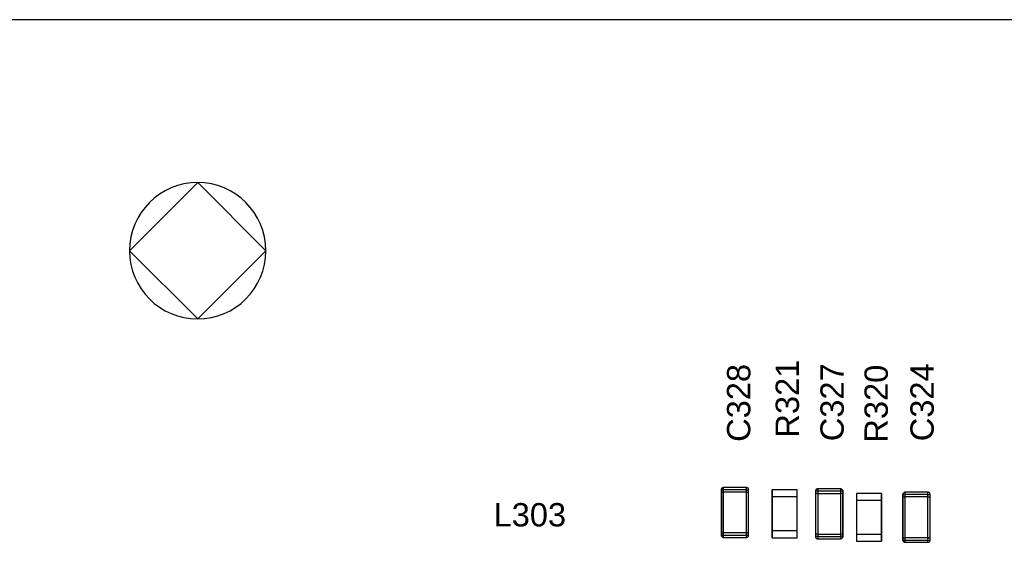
# Model space of a CAD drawing. Header units: inches. Extents: x 0 to 474, y -297 to 0.
# Tile 227 of 256: x 210 to 232, y -130 to -119. Entities that reach past the tile are written whole.
import ezdxf

# ---------------------------------------------------------------- set-up
doc = ezdxf.new("R2010")
doc.units = ezdxf.units.IN
doc.header["$MEASUREMENT"] = 0
doc.styles.add('Arial0', font='arial.ttf', dxfattribs={"height": 3.644212})

msp = doc.modelspace()

# ---------------------------------------------------------------- linework, layer by layer
at = {"color": 18, "true_color": 0x000000}
for p, q in [((282.96, -118.95), (145.8, -118.95)), ((212.88, -124.03), (214.38, -122.53)), ((214.38, -122.53), (215.88, -124.03)), ((214.38, -125.53), (212.88, -124.03)), ((215.88, -124.03), (214.38, -125.53)), ((225.9, -129.285), (225.901, -129.274)), ((225.901, -129.285), (225.9, -129.285)), ((225.9, -129.285), (225.9, -129.335)), ((225.9, -129.335), (225.9, -129.285)), ((225.9, -129.285), (225.901, -129.285)), ((225.905, -129.263), (225.901, -129.274)), ((225.901, -129.274), (225.905, -129.263)), ((225.901, -129.274), (225.901, -129.285)), ((225.901, -129.285), (225.905, -129.285)), ((225.911, -129.254), (225.905, -129.263)), ((225.905, -129.263), (225.911, -129.254)), ((225.905, -129.285), (225.911, -129.285)), ((225.919, -129.246), (225.911, -129.254)), ((225.911, -129.254), (225.919, -129.246)), ((225.911, -129.285), (225.919, -129.285)), ((225.928, -129.24), (225.919, -129.246)), ((225.919, -129.246), (225.928, -129.24)), ((225.919, -129.285), (225.928, -129.285)), ((225.939, -129.236), (225.928, -129.24)), ((225.928, -129.24), (225.939, -129.236)), ((225.928, -129.285), (225.939, -129.285)), ((225.95, -129.235), (225.939, -129.236)), ((225.939, -129.236), (225.95, -129.235)), ((225.939, -129.285), (225.95, -129.285)), ((226.45, -129.235), (225.95, -129.235)), ((226.45, -129.235), (225.95, -129.235)), ((225.95, -129.236), (225.95, -129.235)), ((225.95, -129.24), (225.95, -129.236)), ((225.95, -129.246), (225.95, -129.24)), ((225.95, -129.254), (225.95, -129.246)), ((225.95, -129.263), (225.95, -129.254)), ((225.95, -129.274), (225.95, -129.263)), ((225.95, -129.285), (225.95, -129.274)), ((225.95, -129.335), (225.95, -129.285)), ((226.45, -129.285), (225.95, -129.285)), ((226.461, -129.236), (226.45, -129.235)), ((226.461, -129.236), (226.45, -129.235)), ((226.45, -129.236), (226.45, -129.235)), ((226.45, -129.24), (226.45, -129.236)), ((226.45, -129.246), (226.45, -129.24)), ((226.45, -129.254), (226.45, -129.246)), ((226.45, -129.263), (226.45, -129.254)), ((226.45, -129.274), (226.45, -129.263)), ((226.45, -129.285), (226.45, -129.274)), ((226.45, -129.335), (226.45, -129.285)), ((226.45, -129.285), (226.461, -129.285)), ((226.472, -129.24), (226.461, -129.236)), ((226.472, -129.24), (226.461, -129.236)), ((226.461, -129.285), (226.472, -129.285)), ((226.481, -129.246), (226.472, -129.24)), ((226.481, -129.246), (226.472, -129.24)), ((226.472, -129.285), (226.481, -129.285)), ((226.489, -129.254), (226.481, -129.246)), ((226.489, -129.254), (226.481, -129.246)), ((226.481, -129.285), (226.489, -129.285)), ((226.495, -129.263), (226.489, -129.254)), ((226.495, -129.263), (226.489, -129.254)), ((226.489, -129.285), (226.495, -129.285)), ((226.499, -129.274), (226.495, -129.263)), ((226.499, -129.274), (226.495, -129.263)), ((226.495, -129.285), (226.499, -129.285)), ((226.499, -129.285), (226.499, -129.274)), ((226.5, -129.285), (226.499, -129.274)), ((226.5, -129.285), (226.499, -129.285)), ((226.499, -129.285), (226.5, -129.285)), ((226.5, -129.335), (226.5, -129.285)), ((226.5, -129.335), (226.5, -129.285)), ((227.57, -129.29), (227.02, -129.29)), ((227.02, -129.29), (227.02, -129.44)), ((227.02, -129.44), (227.02, -129.29)), ((227.57, -129.29), (227.02, -129.29)), ((227.57, -129.44), (227.57, -129.29)), ((227.57, -129.44), (227.57, -129.29)), ((227.971, -129.304), (227.97, -129.315)), ((227.971, -129.304), (227.97, -129.315)), ((227.975, -129.293), (227.971, -129.304)), ((227.975, -129.293), (227.971, -129.304)), ((227.981, -129.284), (227.975, -129.293)), ((227.981, -129.284), (227.975, -129.293)), ((227.989, -129.276), (227.981, -129.284)), ((227.989, -129.276), (227.981, -129.284)), ((227.998, -129.27), (227.989, -129.276)), ((227.998, -129.27), (227.989, -129.276)), ((228.009, -129.266), (227.998, -129.27)), ((228.009, -129.266), (227.998, -129.27)), ((228.02, -129.265), (228.009, -129.266)), ((228.02, -129.265), (228.009, -129.266)), ((228.52, -129.265), (228.02, -129.265)), ((228.52, -129.265), (228.02, -129.265)), ((228.02, -129.265), (228.02, -129.266)), ((228.02, -129.266), (228.02, -129.27)), ((228.02, -129.27), (228.02, -129.276)), ((228.02, -129.276), (228.02, -129.284)), ((228.02, -129.284), (228.02, -129.293)), ((228.02, -129.293), (228.02, -129.304)), ((228.02, -129.304), (228.02, -129.315)), ((228.531, -129.266), (228.52, -129.265)), ((228.52, -129.265), (228.531, -129.266)), ((228.52, -129.265), (228.52, -129.266)), ((228.52, -129.266), (228.52, -129.27)), ((228.52, -129.27), (228.52, -129.276)), ((228.52, -129.276), (228.52, -129.284)), ((228.52, -129.284), (228.52, -129.293)), ((228.52, -129.293), (228.52, -129.304)), ((228.52, -129.304), (228.52, -129.315)), ((228.542, -129.27), (228.531, -129.266)), ((228.531, -129.266), (228.542, -129.27)), ((228.551, -129.276), (228.542, -129.27)), ((228.542, -129.27), (228.551, -129.276)), ((228.559, -129.284), (228.551, -129.276)), ((228.551, -129.276), (228.559, -129.284)), ((228.565, -129.293), (228.559, -129.284)), ((228.559, -129.284), (228.565, -129.293)), ((228.569, -129.304), (228.565, -129.293)), ((228.565, -129.293), (228.569, -129.304)), ((228.57, -129.315), (228.569, -129.304)), ((228.569, -129.304), (228.57, -129.315)), ((225.9, -129.335), (225.9, -130.235)), ((225.9, -129.335), (225.901, -129.335)), ((225.9, -130.235), (225.9, -129.335)), ((225.9, -129.335), (225.901, -129.335)), ((225.901, -129.335), (225.905, -129.335)), ((225.901, -129.335), (225.905, -129.335)), ((225.905, -129.335), (225.911, -129.335)), ((225.905, -129.335), (225.911, -129.335)), ((225.911, -129.335), (225.919, -129.335)), ((225.911, -129.335), (225.919, -129.335)), ((225.919, -129.335), (225.928, -129.335)), ((225.919, -129.335), (225.928, -129.335)), ((225.928, -129.335), (225.939, -129.335)), ((225.928, -129.335), (225.939, -129.335)), ((225.939, -129.335), (225.95, -129.335)), ((225.939, -129.335), (225.95, -129.335)), ((226.45, -129.335), (225.95, -129.335)), ((226.45, -129.335), (225.95, -129.335)), ((225.95, -130.235), (225.95, -129.335)), ((226.45, -129.335), (226.461, -129.335)), ((226.45, -129.335), (226.461, -129.335)), ((226.45, -130.235), (226.45, -129.335)), ((226.461, -129.335), (226.472, -129.335)), ((226.461, -129.335), (226.472, -129.335)), ((226.472, -129.335), (226.481, -129.335)), ((226.472, -129.335), (226.481, -129.335)), ((226.481, -129.335), (226.489, -129.335)), ((226.481, -129.335), (226.489, -129.335)), ((226.489, -129.335), (226.495, -129.335)), ((226.489, -129.335), (226.495, -129.335)), ((226.495, -129.335), (226.499, -129.335)), ((226.495, -129.335), (226.499, -129.335)), ((226.499, -129.335), (226.5, -129.335)), ((226.499, -129.335), (226.5, -129.335)), ((226.5, -130.235), (226.5, -129.335)), ((226.5, -130.235), (226.5, -129.335)), ((227.02, -129.44), (227.02, -130.19)), ((227.02, -130.19), (227.02, -129.44)), ((227.57, -129.44), (227.02, -129.44)), ((227.02, -130.19), (227.02, -129.44)), ((227.57, -129.44), (227.02, -129.44)), ((227.57, -130.19), (227.57, -129.44)), ((227.57, -130.19), (227.57, -129.44)), ((227.57, -130.19), (227.57, -129.44)), ((227.97, -129.315), (227.97, -129.365)), ((227.97, -129.315), (227.97, -129.365)), ((227.971, -129.315), (227.97, -129.315)), ((227.97, -129.365), (227.97, -130.265)), ((227.971, -129.365), (227.97, -129.365)), ((227.971, -129.365), (227.97, -129.365)), ((227.97, -129.365), (227.97, -130.265)), ((227.975, -129.315), (227.971, -129.315)), ((227.975, -129.365), (227.971, -129.365)), ((227.975, -129.365), (227.971, -129.365)), ((227.981, -129.315), (227.975, -129.315)), ((227.981, -129.365), (227.975, -129.365)), ((227.981, -129.365), (227.975, -129.365)), ((227.989, -129.315), (227.981, -129.315)), ((227.989, -129.365), (227.981, -129.365)), ((227.989, -129.365), (227.981, -129.365)), ((227.998, -129.315), (227.989, -129.315)), ((227.998, -129.365), (227.989, -129.365)), ((227.998, -129.365), (227.989, -129.365)), ((228.009, -129.315), (227.998, -129.315)), ((227.998, -129.365), (228.009, -129.365)), ((227.998, -129.365), (228.009, -129.365)), ((228.02, -129.315), (228.009, -129.315)), ((228.02, -129.365), (228.009, -129.365)), ((228.02, -129.365), (228.009, -129.365)), ((228.02, -129.315), (228.02, -129.365)), ((228.52, -129.315), (228.02, -129.315)), ((228.02, -129.365), (228.52, -129.365)), ((228.02, -129.365), (228.52, -129.365)), ((228.02, -129.365), (228.02, -130.265)), ((228.531, -129.315), (228.52, -129.315)), ((228.52, -129.315), (228.52, -129.365)), ((228.531, -129.365), (228.52, -129.365)), ((228.531, -129.365), (228.52, -129.365)), ((228.52, -129.365), (228.52, -130.265)), ((228.542, -129.315), (228.531, -129.315)), ((228.542, -129.365), (228.531, -129.365)), ((228.542, -129.365), (228.531, -129.365)), ((228.551, -129.315), (228.542, -129.315)), ((228.551, -129.365), (228.542, -129.365)), ((228.551, -129.365), (228.542, -129.365)), ((228.559, -129.315), (228.551, -129.315)), ((228.559, -129.365), (228.551, -129.365)), ((228.559, -129.365), (228.551, -129.365)), ((228.565, -129.315), (228.559, -129.315)), ((228.559, -129.365), (228.565, -129.365)), ((228.559, -129.365), (228.565, -129.365)), ((228.569, -129.315), (228.565, -129.315)), ((228.569, -129.365), (228.565, -129.365)), ((228.569, -129.365), (228.565, -129.365)), ((228.57, -129.315), (228.569, -129.315)), ((228.57, -129.365), (228.569, -129.365)), ((228.57, -129.365), (228.569, -129.365)), ((228.57, -129.365), (228.57, -129.315)), ((228.57, -129.315), (228.57, -129.365)), ((228.57, -130.265), (228.57, -129.365)), ((228.57, -129.365), (228.57, -130.265)), ((229.42, -129.365), (228.87, -129.365)), ((228.87, -129.365), (228.87, -129.515)), ((228.87, -129.365), (228.87, -129.515)), ((229.42, -129.365), (228.87, -129.365)), ((228.87, -129.515), (228.87, -130.265)), ((228.87, -129.515), (228.87, -130.265)), ((228.87, -129.515), (229.42, -129.515)), ((228.87, -129.515), (228.87, -130.265)), ((228.87, -129.515), (229.42, -129.515)), ((229.42, -129.515), (229.42, -129.365)), ((229.42, -129.365), (229.42, -129.515)), ((229.42, -130.265), (229.42, -129.515)), ((229.42, -129.515), (229.42, -130.265)), ((229.42, -129.515), (229.42, -130.265)), ((229.895, -129.391), (229.896, -129.38)), ((229.896, -129.391), (229.895, -129.391)), ((229.895, -129.391), (229.895, -129.441)), ((229.895, -129.441), (229.895, -129.391)), ((229.895, -129.391), (229.896, -129.391)), ((229.895, -129.441), (229.895, -130.341)), ((229.895, -129.441), (229.896, -129.441)), ((229.895, -130.341), (229.895, -129.441)), ((229.895, -129.441), (229.896, -129.441)), ((229.9, -129.369), (229.896, -129.38)), ((229.896, -129.38), (229.9, -129.369)), ((229.896, -129.38), (229.896, -129.391)), ((229.896, -129.391), (229.9, -129.391)), ((229.896, -129.441), (229.9, -129.441)), ((229.896, -129.441), (229.9, -129.441)), ((229.906, -129.36), (229.9, -129.369)), ((229.9, -129.369), (229.906, -129.36)), ((229.9, -129.391), (229.906, -129.391)), ((229.9, -129.441), (229.906, -129.441)), ((229.9, -129.441), (229.906, -129.441)), ((229.914, -129.352), (229.906, -129.36)), ((229.906, -129.36), (229.914, -129.352)), ((229.906, -129.391), (229.914, -129.391)), ((229.906, -129.441), (229.914, -129.441)), ((229.906, -129.441), (229.914, -129.441)), ((229.923, -129.346), (229.914, -129.352)), ((229.914, -129.352), (229.923, -129.346)), ((229.914, -129.391), (229.923, -129.391)), ((229.914, -129.441), (229.923, -129.441)), ((229.914, -129.441), (229.923, -129.441)), ((229.934, -129.342), (229.923, -129.346)), ((229.923, -129.346), (229.934, -129.342)), ((229.923, -129.391), (229.934, -129.391)), ((229.923, -129.441), (229.934, -129.441)), ((229.923, -129.441), (229.934, -129.441)), ((229.945, -129.341), (229.934, -129.342)), ((229.934, -129.342), (229.945, -129.341)), ((229.934, -129.391), (229.945, -129.391)), ((229.934, -129.441), (229.945, -129.441)), ((229.934, -129.441), (229.945, -129.441)), ((230.445, -129.341), (229.945, -129.341)), ((230.445, -129.341), (229.945, -129.341)), ((229.945, -129.342), (229.945, -129.341)), ((229.945, -129.346), (229.945, -129.342)), ((229.945, -129.352), (229.945, -129.346)), ((229.945, -129.36), (229.945, -129.352)), ((229.945, -129.369), (229.945, -129.36)), ((229.945, -129.38), (229.945, -129.369)), ((229.945, -129.391), (229.945, -129.38)), ((229.945, -129.441), (229.945, -129.391)), ((230.445, -129.391), (229.945, -129.391)), ((230.445, -129.441), (229.945, -129.441)), ((230.445, -129.441), (229.945, -129.441)), ((229.945, -130.341), (229.945, -129.441)), ((230.456, -129.342), (230.445, -129.341)), ((230.456, -129.342), (230.445, -129.341)), ((230.445, -129.342), (230.445, -129.341)), ((230.445, -129.346), (230.445, -129.342)), ((230.445, -129.352), (230.445, -129.346)), ((230.445, -129.36), (230.445, -129.352)), ((230.445, -129.369), (230.445, -129.36)), ((230.445, -129.38), (230.445, -129.369)), ((230.445, -129.391), (230.445, -129.38)), ((230.445, -129.441), (230.445, -129.391)), ((230.445, -129.391), (230.456, -129.391)), ((230.445, -129.441), (230.456, -129.441)), ((230.445, -129.441), (230.456, -129.441)), ((230.445, -130.341), (230.445, -129.441)), ((230.467, -129.346), (230.456, -129.342)), ((230.467, -129.346), (230.456, -129.342)), ((230.456, -129.391), (230.467, -129.391)), ((230.456, -129.441), (230.467, -129.441)), ((230.456, -129.441), (230.467, -129.441)), ((230.476, -129.352), (230.467, -129.346)), ((230.476, -129.352), (230.467, -129.346)), ((230.467, -129.391), (230.476, -129.391)), ((230.467, -129.441), (230.476, -129.441)), ((230.467, -129.441), (230.476, -129.441)), ((230.484, -129.36), (230.476, -129.352)), ((230.484, -129.36), (230.476, -129.352)), ((230.476, -129.391), (230.484, -129.391)), ((230.476, -129.441), (230.484, -129.441)), ((230.476, -129.441), (230.484, -129.441)), ((230.49, -129.369), (230.484, -129.36)), ((230.49, -129.369), (230.484, -129.36)), ((230.484, -129.391), (230.49, -129.391)), ((230.484, -129.441), (230.49, -129.441)), ((230.484, -129.441), (230.49, -129.441)), ((230.494, -129.38), (230.49, -129.369)), ((230.494, -129.38), (230.49, -129.369)), ((230.49, -129.391), (230.494, -129.391)), ((230.49, -129.441), (230.494, -129.441)), ((230.49, -129.441), (230.494, -129.441)), ((230.494, -129.391), (230.494, -129.38)), ((230.495, -129.391), (230.494, -129.38)), ((230.495, -129.391), (230.494, -129.391)), ((230.494, -129.391), (230.495, -129.391)), ((230.494, -129.441), (230.495, -129.441)), ((230.494, -129.441), (230.495, -129.441)), ((230.495, -129.441), (230.495, -129.391)), ((230.495, -129.441), (230.495, -129.391)), ((230.495, -130.341), (230.495, -129.441)), ((230.495, -130.341), (230.495, -129.441)), ((225.9, -130.235), (225.9, -130.285)), ((225.9, -130.235), (225.901, -130.235)), ((225.9, -130.285), (225.9, -130.235)), ((225.9, -130.235), (225.901, -130.235)), ((225.9, -130.285), (225.901, -130.296)), ((225.901, -130.296), (225.9, -130.285)), ((225.9, -130.285), (225.901, -130.285)), ((225.901, -130.235), (225.905, -130.235)), ((225.901, -130.235), (225.905, -130.235)), ((225.901, -130.285), (225.905, -130.285)), ((225.901, -130.296), (225.905, -130.307)), ((225.905, -130.307), (225.901, -130.296)), ((225.911, -130.235), (225.905, -130.235)), ((225.911, -130.235), (225.905, -130.235)), ((225.905, -130.285), (225.911, -130.285)), ((225.905, -130.307), (225.911, -130.316)), ((225.911, -130.316), (225.905, -130.307)), ((225.911, -130.235), (225.919, -130.235)), ((225.911, -130.235), (225.919, -130.235)), ((225.911, -130.285), (225.919, -130.285)), ((225.911, -130.316), (225.919, -130.324)), ((225.919, -130.324), (225.911, -130.316)), ((225.919, -130.235), (225.928, -130.235)), ((225.919, -130.235), (225.928, -130.235)), ((225.919, -130.285), (225.928, -130.285)), ((225.919, -130.324), (225.928, -130.33)), ((225.928, -130.33), (225.919, -130.324)), ((225.928, -130.235), (225.939, -130.235)), ((225.928, -130.235), (225.939, -130.235)), ((225.928, -130.285), (225.939, -130.285)), ((225.928, -130.33), (225.939, -130.334)), ((225.939, -130.334), (225.928, -130.33)), ((225.939, -130.235), (225.95, -130.235)), ((225.939, -130.235), (225.95, -130.235)), ((225.939, -130.285), (225.95, -130.285)), ((225.939, -130.334), (225.95, -130.335)), ((225.95, -130.335), (225.939, -130.334)), ((226.45, -130.235), (225.95, -130.235)), ((226.45, -130.235), (225.95, -130.235)), ((225.95, -130.285), (225.95, -130.235)), ((225.95, -130.296), (225.95, -130.285)), ((225.95, -130.285), (226.45, -130.285)), ((225.95, -130.307), (225.95, -130.296)), ((225.95, -130.316), (225.95, -130.307)), ((225.95, -130.324), (225.95, -130.316)), ((225.95, -130.33), (225.95, -130.324)), ((225.95, -130.334), (225.95, -130.33)), ((225.95, -130.335), (225.95, -130.334)), ((225.95, -130.335), (226.45, -130.335)), ((225.95, -130.335), (226.45, -130.335)), ((226.45, -130.235), (226.461, -130.235)), ((226.45, -130.235), (226.461, -130.235)), ((226.45, -130.285), (226.45, -130.235)), ((226.45, -130.285), (226.461, -130.285)), ((226.45, -130.296), (226.45, -130.285)), ((226.45, -130.307), (226.45, -130.296)), ((226.45, -130.316), (226.45, -130.307)), ((226.45, -130.324), (226.45, -130.316)), ((226.45, -130.33), (226.45, -130.324)), ((226.45, -130.334), (226.45, -130.33)), ((226.45, -130.335), (226.461, -130.334)), ((226.45, -130.335), (226.461, -130.334)), ((226.45, -130.335), (226.45, -130.334)), ((226.472, -130.235), (226.461, -130.235)), ((226.472, -130.235), (226.461, -130.235)), ((226.461, -130.285), (226.472, -130.285)), ((226.461, -130.334), (226.472, -130.33)), ((226.461, -130.334), (226.472, -130.33)), ((226.472, -130.235), (226.481, -130.235)), ((226.472, -130.235), (226.481, -130.235)), ((226.472, -130.285), (226.481, -130.285)), ((226.472, -130.33), (226.481, -130.324)), ((226.472, -130.33), (226.481, -130.324)), ((226.481, -130.235), (226.489, -130.235)), ((226.481, -130.235), (226.489, -130.235)), ((226.481, -130.285), (226.489, -130.285)), ((226.481, -130.324), (226.489, -130.316)), ((226.481, -130.324), (226.489, -130.316)), ((226.489, -130.235), (226.495, -130.235)), ((226.489, -130.235), (226.495, -130.235)), ((226.489, -130.285), (226.495, -130.285)), ((226.489, -130.316), (226.495, -130.307)), ((226.489, -130.316), (226.495, -130.307)), ((226.495, -130.235), (226.499, -130.235)), ((226.495, -130.235), (226.499, -130.235)), ((226.495, -130.285), (226.499, -130.285)), ((226.495, -130.307), (226.499, -130.296)), ((226.495, -130.307), (226.499, -130.296)), ((226.499, -130.235), (226.5, -130.235)), ((226.499, -130.235), (226.5, -130.235)), ((226.499, -130.296), (226.5, -130.285)), ((226.499, -130.296), (226.5, -130.285)), ((226.499, -130.285), (226.5, -130.285)), ((226.5, -130.285), (226.5, -130.235)), ((226.5, -130.285), (226.5, -130.235)), ((227.02, -130.19), (227.02, -130.34)), ((227.02, -130.34), (227.02, -130.19)), ((227.57, -130.19), (227.02, -130.19)), ((227.57, -130.19), (227.02, -130.19)), ((227.02, -130.34), (227.57, -130.34)), ((227.02, -130.34), (227.57, -130.34)), ((227.57, -130.34), (227.57, -130.19)), ((227.57, -130.34), (227.57, -130.19)), ((227.97, -130.265), (227.97, -130.315)), ((227.971, -130.265), (227.97, -130.265)), ((227.97, -130.265), (227.97, -130.315)), ((227.971, -130.265), (227.97, -130.265)), ((227.97, -130.315), (227.971, -130.315)), ((227.97, -130.315), (227.971, -130.326)), ((227.971, -130.315), (227.97, -130.315)), ((227.975, -130.265), (227.971, -130.265)), ((227.975, -130.265), (227.971, -130.265)), ((227.971, -130.315), (227.971, -130.326)), ((227.975, -130.315), (227.971, -130.315)), ((227.971, -130.326), (227.975, -130.337)), ((227.971, -130.326), (227.975, -130.337)), ((227.981, -130.265), (227.975, -130.265)), ((227.981, -130.265), (227.975, -130.265)), ((227.981, -130.315), (227.975, -130.315)), ((227.975, -130.337), (227.981, -130.346)), ((227.975, -130.337), (227.981, -130.346)), ((227.989, -130.265), (227.981, -130.265)), ((227.989, -130.265), (227.981, -130.265)), ((227.989, -130.315), (227.981, -130.315)), ((227.981, -130.346), (227.989, -130.354)), ((227.981, -130.346), (227.989, -130.354)), ((227.998, -130.265), (227.989, -130.265)), ((227.998, -130.265), (227.989, -130.265)), ((227.998, -130.315), (227.989, -130.315)), ((227.989, -130.354), (227.998, -130.36)), ((227.989, -130.354), (227.998, -130.36)), ((228.009, -130.265), (227.998, -130.265)), ((228.009, -130.265), (227.998, -130.265)), ((228.009, -130.315), (227.998, -130.315)), ((227.998, -130.36), (228.009, -130.364)), ((227.998, -130.36), (228.009, -130.364)), ((228.02, -130.265), (228.009, -130.265)), ((228.02, -130.265), (228.009, -130.265)), ((228.02, -130.315), (228.009, -130.315)), ((228.009, -130.364), (228.02, -130.365)), ((228.009, -130.364), (228.02, -130.365)), ((228.02, -130.265), (228.52, -130.265)), ((228.02, -130.265), (228.52, -130.265)), ((228.02, -130.265), (228.02, -130.315)), ((228.02, -130.315), (228.52, -130.315)), ((228.02, -130.315), (228.02, -130.326)), ((228.02, -130.326), (228.02, -130.337)), ((228.02, -130.337), (228.02, -130.346)), ((228.02, -130.346), (228.02, -130.354)), ((228.02, -130.354), (228.02, -130.36)), ((228.02, -130.36), (228.02, -130.364)), ((228.02, -130.364), (228.02, -130.365)), ((228.02, -130.365), (228.52, -130.365)), ((228.02, -130.365), (228.52, -130.365)), ((228.531, -130.265), (228.52, -130.265)), ((228.531, -130.265), (228.52, -130.265)), ((228.52, -130.265), (228.52, -130.315)), ((228.52, -130.315), (228.52, -130.326)), ((228.531, -130.315), (228.52, -130.315)), ((228.52, -130.326), (228.52, -130.337)), ((228.52, -130.337), (228.52, -130.346)), ((228.52, -130.346), (228.52, -130.354)), ((228.52, -130.354), (228.52, -130.36)), ((228.52, -130.36), (228.52, -130.364)), ((228.52, -130.365), (228.531, -130.364)), ((228.531, -130.364), (228.52, -130.365)), ((228.52, -130.364), (228.52, -130.365)), ((228.542, -130.265), (228.531, -130.265)), ((228.542, -130.265), (228.531, -130.265)), ((228.542, -130.315), (228.531, -130.315)), ((228.531, -130.364), (228.542, -130.36)), ((228.542, -130.36), (228.531, -130.364)), ((228.551, -130.265), (228.542, -130.265)), ((228.551, -130.265), (228.542, -130.265)), ((228.551, -130.315), (228.542, -130.315)), ((228.542, -130.36), (228.551, -130.354)), ((228.551, -130.354), (228.542, -130.36)), ((228.559, -130.265), (228.551, -130.265)), ((228.559, -130.265), (228.551, -130.265)), ((228.559, -130.315), (228.551, -130.315)), ((228.551, -130.354), (228.559, -130.346)), ((228.559, -130.346), (228.551, -130.354)), ((228.565, -130.265), (228.559, -130.265)), ((228.565, -130.265), (228.559, -130.265)), ((228.565, -130.315), (228.559, -130.315)), ((228.559, -130.346), (228.565, -130.337)), ((228.565, -130.337), (228.559, -130.346)), ((228.569, -130.265), (228.565, -130.265)), ((228.569, -130.265), (228.565, -130.265)), ((228.569, -130.315), (228.565, -130.315)), ((228.565, -130.337), (228.569, -130.326)), ((228.569, -130.326), (228.565, -130.337)), ((228.57, -130.265), (228.569, -130.265)), ((228.57, -130.265), (228.569, -130.265)), ((228.569, -130.326), (228.569, -130.315)), ((228.569, -130.315), (228.57, -130.315)), ((228.57, -130.315), (228.569, -130.326)), ((228.57, -130.315), (228.569, -130.315)), ((228.57, -130.315), (228.57, -130.265)), ((228.57, -130.265), (228.57, -130.315)), ((228.87, -130.265), (228.87, -130.415)), ((228.87, -130.265), (228.87, -130.415)), ((228.87, -130.265), (229.42, -130.265)), ((228.87, -130.265), (229.42, -130.265)), ((229.42, -130.415), (229.42, -130.265)), ((229.42, -130.265), (229.42, -130.415)), ((229.895, -130.341), (229.895, -130.391)), ((229.895, -130.341), (229.896, -130.341)), ((229.895, -130.391), (229.895, -130.341)), ((229.895, -130.341), (229.896, -130.341)), ((229.895, -130.391), (229.896, -130.402)), ((229.896, -130.402), (229.895, -130.391)), ((229.895, -130.391), (229.896, -130.391)), ((229.896, -130.341), (229.9, -130.341)), ((229.896, -130.341), (229.9, -130.341)), ((229.896, -130.391), (229.9, -130.391)), ((229.906, -130.341), (229.9, -130.341)), ((229.906, -130.341), (229.9, -130.341)), ((229.9, -130.391), (229.906, -130.391)), ((229.906, -130.341), (229.914, -130.341)), ((229.906, -130.341), (229.914, -130.341)), ((229.906, -130.391), (229.914, -130.391)), ((229.914, -130.341), (229.923, -130.341)), ((229.914, -130.341), (229.923, -130.341)), ((229.914, -130.391), (229.923, -130.391)), ((229.923, -130.341), (229.934, -130.341)), ((229.923, -130.341), (229.934, -130.341)), ((229.923, -130.391), (229.934, -130.391)), ((229.934, -130.341), (229.945, -130.341)), ((229.934, -130.341), (229.945, -130.341)), ((229.934, -130.391), (229.945, -130.391)), ((230.445, -130.341), (229.945, -130.341)), ((230.445, -130.341), (229.945, -130.341)), ((229.945, -130.391), (229.945, -130.341)), ((229.945, -130.402), (229.945, -130.391)), ((229.945, -130.391), (230.445, -130.391)), ((230.445, -130.341), (230.456, -130.341)), ((230.445, -130.341), (230.456, -130.341)), ((230.445, -130.391), (230.445, -130.341)), ((230.445, -130.391), (230.456, -130.391)), ((230.445, -130.402), (230.445, -130.391)), ((230.467, -130.341), (230.456, -130.341)), ((230.467, -130.341), (230.456, -130.341)), ((230.456, -130.391), (230.467, -130.391)), ((230.467, -130.341), (230.476, -130.341)), ((230.467, -130.341), (230.476, -130.341)), ((230.467, -130.391), (230.476, -130.391)), ((230.476, -130.341), (230.484, -130.341)), ((230.476, -130.341), (230.484, -130.341)), ((230.476, -130.391), (230.484, -130.391)), ((230.484, -130.341), (230.49, -130.341)), ((230.484, -130.341), (230.49, -130.341)), ((230.484, -130.391), (230.49, -130.391)), ((230.49, -130.341), (230.494, -130.341)), ((230.49, -130.341), (230.494, -130.341)), ((230.49, -130.391), (230.494, -130.391)), ((230.494, -130.341), (230.495, -130.341)), ((230.494, -130.341), (230.495, -130.341)), ((230.494, -130.402), (230.495, -130.391)), ((230.494, -130.402), (230.495, -130.391)), ((230.494, -130.391), (230.495, -130.391)), ((230.495, -130.391), (230.495, -130.341)), ((230.495, -130.391), (230.495, -130.341)), ((228.87, -130.415), (229.42, -130.415)), ((228.87, -130.415), (229.42, -130.415)), ((229.896, -130.402), (229.9, -130.413)), ((229.9, -130.413), (229.896, -130.402)), ((229.9, -130.413), (229.906, -130.422)), ((229.906, -130.422), (229.9, -130.413)), ((229.906, -130.422), (229.914, -130.43)), ((229.914, -130.43), (229.906, -130.422)), ((229.914, -130.43), (229.923, -130.436)), ((229.923, -130.436), (229.914, -130.43)), ((229.923, -130.436), (229.934, -130.44)), ((229.934, -130.44), (229.923, -130.436)), ((229.934, -130.44), (229.945, -130.441)), ((229.945, -130.441), (229.934, -130.44)), ((229.945, -130.413), (229.945, -130.402)), ((229.945, -130.422), (229.945, -130.413)), ((229.945, -130.43), (229.945, -130.422)), ((229.945, -130.436), (229.945, -130.43)), ((229.945, -130.44), (229.945, -130.436)), ((229.945, -130.441), (229.945, -130.44)), ((229.945, -130.441), (230.445, -130.441)), ((229.945, -130.441), (230.445, -130.441)), ((230.445, -130.413), (230.445, -130.402)), ((230.445, -130.422), (230.445, -130.413)), ((230.445, -130.43), (230.445, -130.422)), ((230.445, -130.436), (230.445, -130.43)), ((230.445, -130.44), (230.445, -130.436)), ((230.445, -130.441), (230.456, -130.44)), ((230.445, -130.441), (230.456, -130.44)), ((230.445, -130.441), (230.445, -130.44)), ((230.456, -130.44), (230.467, -130.436)), ((230.456, -130.44), (230.467, -130.436)), ((230.467, -130.436), (230.476, -130.43)), ((230.467, -130.436), (230.476, -130.43)), ((230.476, -130.43), (230.484, -130.422)), ((230.476, -130.43), (230.484, -130.422)), ((230.484, -130.422), (230.49, -130.413)), ((230.484, -130.422), (230.49, -130.413)), ((230.49, -130.413), (230.494, -130.402)), ((230.49, -130.413), (230.494, -130.402))]:
    msp.add_line(p, q, dxfattribs=at)
at = {"color": 7, "true_color": 0xffffff}
for p, q in [((225.9, -129.285), (225.901, -129.274)), ((225.901, -129.285), (225.9, -129.285)), ((225.9, -129.285), (225.9, -129.335)), ((225.9, -129.335), (225.9, -129.285)), ((225.9, -129.285), (225.901, -129.285)), ((225.905, -129.263), (225.901, -129.274)), ((225.901, -129.274), (225.905, -129.263)), ((225.901, -129.274), (225.901, -129.285)), ((225.901, -129.285), (225.905, -129.285)), ((225.911, -129.254), (225.905, -129.263)), ((225.905, -129.263), (225.911, -129.254)), ((225.905, -129.285), (225.911, -129.285)), ((225.919, -129.246), (225.911, -129.254)), ((225.911, -129.254), (225.919, -129.246)), ((225.911, -129.285), (225.919, -129.285)), ((225.928, -129.24), (225.919, -129.246)), ((225.919, -129.246), (225.928, -129.24)), ((225.919, -129.285), (225.928, -129.285)), ((225.939, -129.236), (225.928, -129.24)), ((225.928, -129.24), (225.939, -129.236)), ((225.928, -129.285), (225.939, -129.285)), ((225.95, -129.235), (225.939, -129.236)), ((225.939, -129.236), (225.95, -129.235)), ((225.939, -129.285), (225.95, -129.285)), ((226.45, -129.235), (225.95, -129.235)), ((226.45, -129.235), (225.95, -129.235)), ((225.95, -129.236), (225.95, -129.235)), ((225.95, -129.24), (225.95, -129.236)), ((225.95, -129.246), (225.95, -129.24)), ((225.95, -129.254), (225.95, -129.246)), ((225.95, -129.263), (225.95, -129.254)), ((225.95, -129.274), (225.95, -129.263)), ((225.95, -129.285), (225.95, -129.274)), ((225.95, -129.335), (225.95, -129.285)), ((226.45, -129.285), (225.95, -129.285)), ((226.461, -129.236), (226.45, -129.235)), ((226.461, -129.236), (226.45, -129.235)), ((226.45, -129.236), (226.45, -129.235)), ((226.45, -129.24), (226.45, -129.236)), ((226.45, -129.246), (226.45, -129.24)), ((226.45, -129.254), (226.45, -129.246)), ((226.45, -129.263), (226.45, -129.254)), ((226.45, -129.274), (226.45, -129.263)), ((226.45, -129.285), (226.45, -129.274)), ((226.45, -129.335), (226.45, -129.285)), ((226.45, -129.285), (226.461, -129.285)), ((226.472, -129.24), (226.461, -129.236)), ((226.472, -129.24), (226.461, -129.236)), ((226.461, -129.285), (226.472, -129.285)), ((226.481, -129.246), (226.472, -129.24)), ((226.481, -129.246), (226.472, -129.24)), ((226.472, -129.285), (226.481, -129.285)), ((226.489, -129.254), (226.481, -129.246)), ((226.489, -129.254), (226.481, -129.246)), ((226.481, -129.285), (226.489, -129.285)), ((226.495, -129.263), (226.489, -129.254)), ((226.495, -129.263), (226.489, -129.254)), ((226.489, -129.285), (226.495, -129.285)), ((226.499, -129.274), (226.495, -129.263)), ((226.499, -129.274), (226.495, -129.263)), ((226.495, -129.285), (226.499, -129.285)), ((226.499, -129.285), (226.499, -129.274)), ((226.5, -129.285), (226.499, -129.274)), ((226.5, -129.285), (226.499, -129.285)), ((226.499, -129.285), (226.5, -129.285)), ((226.5, -129.335), (226.5, -129.285)), ((226.5, -129.335), (226.5, -129.285)), ((227.57, -129.29), (227.02, -129.29)), ((227.02, -129.29), (227.02, -129.44)), ((227.02, -129.44), (227.02, -129.29)), ((227.57, -129.29), (227.02, -129.29)), ((227.57, -129.44), (227.57, -129.29)), ((227.57, -129.44), (227.57, -129.29)), ((227.971, -129.304), (227.97, -129.315)), ((227.971, -129.304), (227.97, -129.315)), ((227.975, -129.293), (227.971, -129.304)), ((227.975, -129.293), (227.971, -129.304)), ((227.981, -129.284), (227.975, -129.293)), ((227.981, -129.284), (227.975, -129.293)), ((227.989, -129.276), (227.981, -129.284)), ((227.989, -129.276), (227.981, -129.284)), ((227.998, -129.27), (227.989, -129.276)), ((227.998, -129.27), (227.989, -129.276)), ((228.009, -129.266), (227.998, -129.27)), ((228.009, -129.266), (227.998, -129.27)), ((228.02, -129.265), (228.009, -129.266)), ((228.02, -129.265), (228.009, -129.266)), ((228.52, -129.265), (228.02, -129.265)), ((228.52, -129.265), (228.02, -129.265)), ((228.02, -129.265), (228.02, -129.266)), ((228.02, -129.266), (228.02, -129.27)), ((228.02, -129.27), (228.02, -129.276)), ((228.02, -129.276), (228.02, -129.284)), ((228.02, -129.284), (228.02, -129.293)), ((228.02, -129.293), (228.02, -129.304)), ((228.02, -129.304), (228.02, -129.315)), ((228.531, -129.266), (228.52, -129.265)), ((228.52, -129.265), (228.531, -129.266)), ((228.52, -129.265), (228.52, -129.266)), ((228.52, -129.266), (228.52, -129.27)), ((228.52, -129.27), (228.52, -129.276)), ((228.52, -129.276), (228.52, -129.284)), ((228.52, -129.284), (228.52, -129.293)), ((228.52, -129.293), (228.52, -129.304)), ((228.52, -129.304), (228.52, -129.315)), ((228.542, -129.27), (228.531, -129.266)), ((228.531, -129.266), (228.542, -129.27)), ((228.551, -129.276), (228.542, -129.27)), ((228.542, -129.27), (228.551, -129.276)), ((228.559, -129.284), (228.551, -129.276)), ((228.551, -129.276), (228.559, -129.284)), ((228.565, -129.293), (228.559, -129.284)), ((228.559, -129.284), (228.565, -129.293)), ((228.569, -129.304), (228.565, -129.293)), ((228.565, -129.293), (228.569, -129.304)), ((228.57, -129.315), (228.569, -129.304)), ((228.569, -129.304), (228.57, -129.315)), ((225.9, -129.335), (225.9, -130.235)), ((225.9, -129.335), (225.901, -129.335)), ((225.9, -130.235), (225.9, -129.335)), ((225.9, -129.335), (225.901, -129.335)), ((225.901, -129.335), (225.905, -129.335)), ((225.901, -129.335), (225.905, -129.335)), ((225.905, -129.335), (225.911, -129.335)), ((225.905, -129.335), (225.911, -129.335)), ((225.911, -129.335), (225.919, -129.335)), ((225.911, -129.335), (225.919, -129.335)), ((225.919, -129.335), (225.928, -129.335)), ((225.919, -129.335), (225.928, -129.335)), ((225.928, -129.335), (225.939, -129.335)), ((225.928, -129.335), (225.939, -129.335)), ((225.939, -129.335), (225.95, -129.335)), ((225.939, -129.335), (225.95, -129.335)), ((226.45, -129.335), (225.95, -129.335)), ((226.45, -129.335), (225.95, -129.335)), ((225.95, -130.235), (225.95, -129.335)), ((226.45, -129.335), (226.461, -129.335)), ((226.45, -129.335), (226.461, -129.335)), ((226.45, -130.235), (226.45, -129.335)), ((226.461, -129.335), (226.472, -129.335)), ((226.461, -129.335), (226.472, -129.335)), ((226.472, -129.335), (226.481, -129.335)), ((226.472, -129.335), (226.481, -129.335)), ((226.481, -129.335), (226.489, -129.335)), ((226.481, -129.335), (226.489, -129.335)), ((226.489, -129.335), (226.495, -129.335)), ((226.489, -129.335), (226.495, -129.335)), ((226.495, -129.335), (226.499, -129.335)), ((226.495, -129.335), (226.499, -129.335)), ((226.499, -129.335), (226.5, -129.335)), ((226.499, -129.335), (226.5, -129.335)), ((226.5, -130.235), (226.5, -129.335)), ((226.5, -130.235), (226.5, -129.335)), ((227.02, -129.44), (227.02, -130.19)), ((227.02, -130.19), (227.02, -129.44)), ((227.57, -129.44), (227.02, -129.44)), ((227.02, -130.19), (227.02, -129.44)), ((227.57, -129.44), (227.02, -129.44)), ((227.57, -130.19), (227.57, -129.44)), ((227.57, -130.19), (227.57, -129.44)), ((227.57, -130.19), (227.57, -129.44)), ((227.97, -129.315), (227.97, -129.365)), ((227.97, -129.315), (227.97, -129.365)), ((227.971, -129.315), (227.97, -129.315)), ((227.97, -129.365), (227.97, -130.265)), ((227.971, -129.365), (227.97, -129.365)), ((227.971, -129.365), (227.97, -129.365)), ((227.97, -129.365), (227.97, -130.265)), ((227.975, -129.315), (227.971, -129.315)), ((227.975, -129.365), (227.971, -129.365)), ((227.975, -129.365), (227.971, -129.365)), ((227.981, -129.315), (227.975, -129.315)), ((227.981, -129.365), (227.975, -129.365)), ((227.981, -129.365), (227.975, -129.365)), ((227.989, -129.315), (227.981, -129.315)), ((227.989, -129.365), (227.981, -129.365)), ((227.989, -129.365), (227.981, -129.365)), ((227.998, -129.315), (227.989, -129.315)), ((227.998, -129.365), (227.989, -129.365)), ((227.998, -129.365), (227.989, -129.365)), ((228.009, -129.315), (227.998, -129.315)), ((227.998, -129.365), (228.009, -129.365)), ((227.998, -129.365), (228.009, -129.365)), ((228.02, -129.315), (228.009, -129.315)), ((228.02, -129.365), (228.009, -129.365)), ((228.02, -129.365), (228.009, -129.365)), ((228.02, -129.315), (228.02, -129.365)), ((228.52, -129.315), (228.02, -129.315)), ((228.02, -129.365), (228.52, -129.365)), ((228.02, -129.365), (228.52, -129.365)), ((228.02, -129.365), (228.02, -130.265)), ((228.531, -129.315), (228.52, -129.315)), ((228.52, -129.315), (228.52, -129.365)), ((228.531, -129.365), (228.52, -129.365)), ((228.531, -129.365), (228.52, -129.365)), ((228.52, -129.365), (228.52, -130.265)), ((228.542, -129.315), (228.531, -129.315)), ((228.542, -129.365), (228.531, -129.365)), ((228.542, -129.365), (228.531, -129.365)), ((228.551, -129.315), (228.542, -129.315)), ((228.551, -129.365), (228.542, -129.365)), ((228.551, -129.365), (228.542, -129.365)), ((228.559, -129.315), (228.551, -129.315)), ((228.559, -129.365), (228.551, -129.365)), ((228.559, -129.365), (228.551, -129.365)), ((228.565, -129.315), (228.559, -129.315)), ((228.559, -129.365), (228.565, -129.365)), ((228.559, -129.365), (228.565, -129.365)), ((228.569, -129.315), (228.565, -129.315)), ((228.569, -129.365), (228.565, -129.365)), ((228.569, -129.365), (228.565, -129.365)), ((228.57, -129.315), (228.569, -129.315)), ((228.57, -129.365), (228.569, -129.365)), ((228.57, -129.365), (228.569, -129.365)), ((228.57, -129.365), (228.57, -129.315)), ((228.57, -129.315), (228.57, -129.365)), ((228.57, -130.265), (228.57, -129.365)), ((228.57, -129.365), (228.57, -130.265)), ((229.42, -129.365), (228.87, -129.365)), ((228.87, -129.365), (228.87, -129.515)), ((228.87, -129.365), (228.87, -129.515)), ((229.42, -129.365), (228.87, -129.365)), ((228.87, -129.515), (228.87, -130.265)), ((228.87, -129.515), (228.87, -130.265)), ((228.87, -129.515), (229.42, -129.515)), ((228.87, -129.515), (228.87, -130.265)), ((228.87, -129.515), (229.42, -129.515)), ((229.42, -129.515), (229.42, -129.365)), ((229.42, -129.365), (229.42, -129.515)), ((229.42, -130.265), (229.42, -129.515)), ((229.42, -129.515), (229.42, -130.265)), ((229.42, -129.515), (229.42, -130.265)), ((229.895, -129.391), (229.896, -129.38)), ((229.896, -129.391), (229.895, -129.391)), ((229.895, -129.391), (229.895, -129.441)), ((229.895, -129.441), (229.895, -129.391)), ((229.895, -129.391), (229.896, -129.391)), ((229.895, -129.441), (229.895, -130.341)), ((229.895, -129.441), (229.896, -129.441)), ((229.895, -130.341), (229.895, -129.441)), ((229.895, -129.441), (229.896, -129.441)), ((229.9, -129.369), (229.896, -129.38)), ((229.896, -129.38), (229.9, -129.369)), ((229.896, -129.38), (229.896, -129.391)), ((229.896, -129.391), (229.9, -129.391)), ((229.896, -129.441), (229.9, -129.441)), ((229.896, -129.441), (229.9, -129.441)), ((229.906, -129.36), (229.9, -129.369)), ((229.9, -129.369), (229.906, -129.36)), ((229.9, -129.391), (229.906, -129.391)), ((229.9, -129.441), (229.906, -129.441)), ((229.9, -129.441), (229.906, -129.441)), ((229.914, -129.352), (229.906, -129.36)), ((229.906, -129.36), (229.914, -129.352)), ((229.906, -129.391), (229.914, -129.391)), ((229.906, -129.441), (229.914, -129.441)), ((229.906, -129.441), (229.914, -129.441)), ((229.923, -129.346), (229.914, -129.352)), ((229.914, -129.352), (229.923, -129.346)), ((229.914, -129.391), (229.923, -129.391)), ((229.914, -129.441), (229.923, -129.441)), ((229.914, -129.441), (229.923, -129.441)), ((229.934, -129.342), (229.923, -129.346)), ((229.923, -129.346), (229.934, -129.342)), ((229.923, -129.391), (229.934, -129.391)), ((229.923, -129.441), (229.934, -129.441)), ((229.923, -129.441), (229.934, -129.441)), ((229.945, -129.341), (229.934, -129.342)), ((229.934, -129.342), (229.945, -129.341)), ((229.934, -129.391), (229.945, -129.391)), ((229.934, -129.441), (229.945, -129.441)), ((229.934, -129.441), (229.945, -129.441)), ((230.445, -129.341), (229.945, -129.341)), ((230.445, -129.341), (229.945, -129.341)), ((229.945, -129.342), (229.945, -129.341)), ((229.945, -129.346), (229.945, -129.342)), ((229.945, -129.352), (229.945, -129.346)), ((229.945, -129.36), (229.945, -129.352)), ((229.945, -129.369), (229.945, -129.36)), ((229.945, -129.38), (229.945, -129.369)), ((229.945, -129.391), (229.945, -129.38)), ((229.945, -129.441), (229.945, -129.391)), ((230.445, -129.391), (229.945, -129.391)), ((230.445, -129.441), (229.945, -129.441)), ((230.445, -129.441), (229.945, -129.441)), ((229.945, -130.341), (229.945, -129.441)), ((230.456, -129.342), (230.445, -129.341)), ((230.456, -129.342), (230.445, -129.341)), ((230.445, -129.342), (230.445, -129.341)), ((230.445, -129.346), (230.445, -129.342)), ((230.445, -129.352), (230.445, -129.346)), ((230.445, -129.36), (230.445, -129.352)), ((230.445, -129.369), (230.445, -129.36)), ((230.445, -129.38), (230.445, -129.369)), ((230.445, -129.391), (230.445, -129.38)), ((230.445, -129.441), (230.445, -129.391)), ((230.445, -129.391), (230.456, -129.391)), ((230.445, -129.441), (230.456, -129.441)), ((230.445, -129.441), (230.456, -129.441)), ((230.445, -130.341), (230.445, -129.441)), ((230.467, -129.346), (230.456, -129.342)), ((230.467, -129.346), (230.456, -129.342)), ((230.456, -129.391), (230.467, -129.391)), ((230.456, -129.441), (230.467, -129.441)), ((230.456, -129.441), (230.467, -129.441)), ((230.476, -129.352), (230.467, -129.346)), ((230.476, -129.352), (230.467, -129.346)), ((230.467, -129.391), (230.476, -129.391)), ((230.467, -129.441), (230.476, -129.441)), ((230.467, -129.441), (230.476, -129.441)), ((230.484, -129.36), (230.476, -129.352)), ((230.484, -129.36), (230.476, -129.352)), ((230.476, -129.391), (230.484, -129.391)), ((230.476, -129.441), (230.484, -129.441)), ((230.476, -129.441), (230.484, -129.441)), ((230.49, -129.369), (230.484, -129.36)), ((230.49, -129.369), (230.484, -129.36)), ((230.484, -129.391), (230.49, -129.391)), ((230.484, -129.441), (230.49, -129.441)), ((230.484, -129.441), (230.49, -129.441)), ((230.494, -129.38), (230.49, -129.369)), ((230.494, -129.38), (230.49, -129.369)), ((230.49, -129.391), (230.494, -129.391)), ((230.49, -129.441), (230.494, -129.441)), ((230.49, -129.441), (230.494, -129.441)), ((230.494, -129.391), (230.494, -129.38)), ((230.495, -129.391), (230.494, -129.38)), ((230.495, -129.391), (230.494, -129.391)), ((230.494, -129.391), (230.495, -129.391)), ((230.494, -129.441), (230.495, -129.441)), ((230.494, -129.441), (230.495, -129.441)), ((230.495, -129.441), (230.495, -129.391)), ((230.495, -129.441), (230.495, -129.391)), ((230.495, -130.341), (230.495, -129.441)), ((230.495, -130.341), (230.495, -129.441)), ((225.9, -130.235), (225.9, -130.285)), ((225.9, -130.235), (225.901, -130.235)), ((225.9, -130.285), (225.9, -130.235)), ((225.9, -130.235), (225.901, -130.235)), ((225.9, -130.285), (225.901, -130.296)), ((225.901, -130.296), (225.9, -130.285)), ((225.9, -130.285), (225.901, -130.285)), ((225.901, -130.235), (225.905, -130.235)), ((225.901, -130.235), (225.905, -130.235)), ((225.901, -130.285), (225.905, -130.285)), ((225.901, -130.296), (225.905, -130.307)), ((225.905, -130.307), (225.901, -130.296)), ((225.911, -130.235), (225.905, -130.235)), ((225.911, -130.235), (225.905, -130.235)), ((225.905, -130.285), (225.911, -130.285)), ((225.905, -130.307), (225.911, -130.316)), ((225.911, -130.316), (225.905, -130.307)), ((225.911, -130.235), (225.919, -130.235)), ((225.911, -130.235), (225.919, -130.235)), ((225.911, -130.285), (225.919, -130.285)), ((225.911, -130.316), (225.919, -130.324)), ((225.919, -130.324), (225.911, -130.316)), ((225.919, -130.235), (225.928, -130.235)), ((225.919, -130.235), (225.928, -130.235)), ((225.919, -130.285), (225.928, -130.285)), ((225.919, -130.324), (225.928, -130.33)), ((225.928, -130.33), (225.919, -130.324)), ((225.928, -130.235), (225.939, -130.235)), ((225.928, -130.235), (225.939, -130.235)), ((225.928, -130.285), (225.939, -130.285)), ((225.928, -130.33), (225.939, -130.334)), ((225.939, -130.334), (225.928, -130.33)), ((225.939, -130.235), (225.95, -130.235)), ((225.939, -130.235), (225.95, -130.235)), ((225.939, -130.285), (225.95, -130.285)), ((225.939, -130.334), (225.95, -130.335)), ((225.95, -130.335), (225.939, -130.334)), ((226.45, -130.235), (225.95, -130.235)), ((226.45, -130.235), (225.95, -130.235)), ((225.95, -130.285), (225.95, -130.235)), ((225.95, -130.296), (225.95, -130.285)), ((225.95, -130.285), (226.45, -130.285)), ((225.95, -130.307), (225.95, -130.296)), ((225.95, -130.316), (225.95, -130.307)), ((225.95, -130.324), (225.95, -130.316)), ((225.95, -130.33), (225.95, -130.324)), ((225.95, -130.334), (225.95, -130.33)), ((225.95, -130.335), (225.95, -130.334)), ((225.95, -130.335), (226.45, -130.335)), ((225.95, -130.335), (226.45, -130.335)), ((226.45, -130.235), (226.461, -130.235)), ((226.45, -130.235), (226.461, -130.235)), ((226.45, -130.285), (226.45, -130.235)), ((226.45, -130.285), (226.461, -130.285)), ((226.45, -130.296), (226.45, -130.285)), ((226.45, -130.307), (226.45, -130.296)), ((226.45, -130.316), (226.45, -130.307)), ((226.45, -130.324), (226.45, -130.316)), ((226.45, -130.33), (226.45, -130.324)), ((226.45, -130.334), (226.45, -130.33)), ((226.45, -130.335), (226.461, -130.334)), ((226.45, -130.335), (226.461, -130.334)), ((226.45, -130.335), (226.45, -130.334)), ((226.472, -130.235), (226.461, -130.235)), ((226.472, -130.235), (226.461, -130.235)), ((226.461, -130.285), (226.472, -130.285)), ((226.461, -130.334), (226.472, -130.33)), ((226.461, -130.334), (226.472, -130.33)), ((226.472, -130.235), (226.481, -130.235)), ((226.472, -130.235), (226.481, -130.235)), ((226.472, -130.285), (226.481, -130.285)), ((226.472, -130.33), (226.481, -130.324)), ((226.472, -130.33), (226.481, -130.324)), ((226.481, -130.235), (226.489, -130.235)), ((226.481, -130.235), (226.489, -130.235)), ((226.481, -130.285), (226.489, -130.285)), ((226.481, -130.324), (226.489, -130.316)), ((226.481, -130.324), (226.489, -130.316)), ((226.489, -130.235), (226.495, -130.235)), ((226.489, -130.235), (226.495, -130.235)), ((226.489, -130.285), (226.495, -130.285)), ((226.489, -130.316), (226.495, -130.307)), ((226.489, -130.316), (226.495, -130.307)), ((226.495, -130.235), (226.499, -130.235)), ((226.495, -130.235), (226.499, -130.235)), ((226.495, -130.285), (226.499, -130.285)), ((226.495, -130.307), (226.499, -130.296)), ((226.495, -130.307), (226.499, -130.296)), ((226.499, -130.235), (226.5, -130.235)), ((226.499, -130.235), (226.5, -130.235)), ((226.499, -130.296), (226.5, -130.285)), ((226.499, -130.296), (226.5, -130.285)), ((226.499, -130.285), (226.5, -130.285)), ((226.5, -130.285), (226.5, -130.235)), ((226.5, -130.285), (226.5, -130.235)), ((227.02, -130.19), (227.02, -130.34)), ((227.02, -130.34), (227.02, -130.19)), ((227.57, -130.19), (227.02, -130.19)), ((227.57, -130.19), (227.02, -130.19)), ((227.02, -130.34), (227.57, -130.34)), ((227.02, -130.34), (227.57, -130.34)), ((227.57, -130.34), (227.57, -130.19)), ((227.57, -130.34), (227.57, -130.19)), ((227.97, -130.265), (227.97, -130.315)), ((227.971, -130.265), (227.97, -130.265)), ((227.97, -130.265), (227.97, -130.315)), ((227.971, -130.265), (227.97, -130.265)), ((227.97, -130.315), (227.971, -130.315)), ((227.97, -130.315), (227.971, -130.326)), ((227.971, -130.315), (227.97, -130.315)), ((227.975, -130.265), (227.971, -130.265)), ((227.975, -130.265), (227.971, -130.265)), ((227.971, -130.315), (227.971, -130.326)), ((227.975, -130.315), (227.971, -130.315)), ((227.971, -130.326), (227.975, -130.337)), ((227.971, -130.326), (227.975, -130.337)), ((227.981, -130.265), (227.975, -130.265)), ((227.981, -130.265), (227.975, -130.265)), ((227.981, -130.315), (227.975, -130.315)), ((227.975, -130.337), (227.981, -130.346)), ((227.975, -130.337), (227.981, -130.346)), ((227.989, -130.265), (227.981, -130.265)), ((227.989, -130.265), (227.981, -130.265)), ((227.989, -130.315), (227.981, -130.315)), ((227.981, -130.346), (227.989, -130.354)), ((227.981, -130.346), (227.989, -130.354)), ((227.998, -130.265), (227.989, -130.265)), ((227.998, -130.265), (227.989, -130.265)), ((227.998, -130.315), (227.989, -130.315)), ((227.989, -130.354), (227.998, -130.36)), ((227.989, -130.354), (227.998, -130.36)), ((228.009, -130.265), (227.998, -130.265)), ((228.009, -130.265), (227.998, -130.265)), ((228.009, -130.315), (227.998, -130.315)), ((227.998, -130.36), (228.009, -130.364)), ((227.998, -130.36), (228.009, -130.364)), ((228.02, -130.265), (228.009, -130.265)), ((228.02, -130.265), (228.009, -130.265)), ((228.02, -130.315), (228.009, -130.315)), ((228.009, -130.364), (228.02, -130.365)), ((228.009, -130.364), (228.02, -130.365)), ((228.02, -130.265), (228.52, -130.265)), ((228.02, -130.265), (228.52, -130.265)), ((228.02, -130.265), (228.02, -130.315)), ((228.02, -130.315), (228.52, -130.315)), ((228.02, -130.315), (228.02, -130.326)), ((228.02, -130.326), (228.02, -130.337)), ((228.02, -130.337), (228.02, -130.346)), ((228.02, -130.346), (228.02, -130.354)), ((228.02, -130.354), (228.02, -130.36)), ((228.02, -130.36), (228.02, -130.364)), ((228.02, -130.364), (228.02, -130.365)), ((228.02, -130.365), (228.52, -130.365)), ((228.02, -130.365), (228.52, -130.365)), ((228.531, -130.265), (228.52, -130.265)), ((228.531, -130.265), (228.52, -130.265)), ((228.52, -130.265), (228.52, -130.315)), ((228.52, -130.315), (228.52, -130.326)), ((228.531, -130.315), (228.52, -130.315)), ((228.52, -130.326), (228.52, -130.337)), ((228.52, -130.337), (228.52, -130.346)), ((228.52, -130.346), (228.52, -130.354)), ((228.52, -130.354), (228.52, -130.36)), ((228.52, -130.36), (228.52, -130.364)), ((228.52, -130.365), (228.531, -130.364)), ((228.531, -130.364), (228.52, -130.365)), ((228.52, -130.364), (228.52, -130.365)), ((228.542, -130.265), (228.531, -130.265)), ((228.542, -130.265), (228.531, -130.265)), ((228.542, -130.315), (228.531, -130.315)), ((228.531, -130.364), (228.542, -130.36)), ((228.542, -130.36), (228.531, -130.364)), ((228.551, -130.265), (228.542, -130.265)), ((228.551, -130.265), (228.542, -130.265)), ((228.551, -130.315), (228.542, -130.315)), ((228.542, -130.36), (228.551, -130.354)), ((228.551, -130.354), (228.542, -130.36)), ((228.559, -130.265), (228.551, -130.265)), ((228.559, -130.265), (228.551, -130.265)), ((228.559, -130.315), (228.551, -130.315)), ((228.551, -130.354), (228.559, -130.346)), ((228.559, -130.346), (228.551, -130.354)), ((228.565, -130.265), (228.559, -130.265)), ((228.565, -130.265), (228.559, -130.265)), ((228.565, -130.315), (228.559, -130.315)), ((228.559, -130.346), (228.565, -130.337)), ((228.565, -130.337), (228.559, -130.346)), ((228.569, -130.265), (228.565, -130.265)), ((228.569, -130.265), (228.565, -130.265)), ((228.569, -130.315), (228.565, -130.315)), ((228.565, -130.337), (228.569, -130.326)), ((228.569, -130.326), (228.565, -130.337)), ((228.57, -130.265), (228.569, -130.265)), ((228.57, -130.265), (228.569, -130.265)), ((228.569, -130.326), (228.569, -130.315)), ((228.569, -130.315), (228.57, -130.315)), ((228.57, -130.315), (228.569, -130.326)), ((228.57, -130.315), (228.569, -130.315)), ((228.57, -130.315), (228.57, -130.265)), ((228.57, -130.265), (228.57, -130.315)), ((228.87, -130.265), (228.87, -130.415)), ((228.87, -130.265), (228.87, -130.415)), ((228.87, -130.265), (229.42, -130.265)), ((228.87, -130.265), (229.42, -130.265)), ((229.42, -130.415), (229.42, -130.265)), ((229.42, -130.265), (229.42, -130.415)), ((229.895, -130.341), (229.895, -130.391)), ((229.895, -130.341), (229.896, -130.341)), ((229.895, -130.391), (229.895, -130.341)), ((229.895, -130.341), (229.896, -130.341)), ((229.895, -130.391), (229.896, -130.402)), ((229.896, -130.402), (229.895, -130.391)), ((229.895, -130.391), (229.896, -130.391)), ((229.896, -130.341), (229.9, -130.341)), ((229.896, -130.341), (229.9, -130.341)), ((229.896, -130.391), (229.9, -130.391)), ((229.906, -130.341), (229.9, -130.341)), ((229.906, -130.341), (229.9, -130.341)), ((229.9, -130.391), (229.906, -130.391)), ((229.906, -130.341), (229.914, -130.341)), ((229.906, -130.341), (229.914, -130.341)), ((229.906, -130.391), (229.914, -130.391)), ((229.914, -130.341), (229.923, -130.341)), ((229.914, -130.341), (229.923, -130.341)), ((229.914, -130.391), (229.923, -130.391)), ((229.923, -130.341), (229.934, -130.341)), ((229.923, -130.341), (229.934, -130.341)), ((229.923, -130.391), (229.934, -130.391)), ((229.934, -130.341), (229.945, -130.341)), ((229.934, -130.341), (229.945, -130.341)), ((229.934, -130.391), (229.945, -130.391)), ((230.445, -130.341), (229.945, -130.341)), ((230.445, -130.341), (229.945, -130.341)), ((229.945, -130.391), (229.945, -130.341)), ((229.945, -130.402), (229.945, -130.391)), ((229.945, -130.391), (230.445, -130.391)), ((230.445, -130.341), (230.456, -130.341)), ((230.445, -130.341), (230.456, -130.341)), ((230.445, -130.391), (230.445, -130.341)), ((230.445, -130.391), (230.456, -130.391)), ((230.445, -130.402), (230.445, -130.391)), ((230.467, -130.341), (230.456, -130.341)), ((230.467, -130.341), (230.456, -130.341)), ((230.456, -130.391), (230.467, -130.391)), ((230.467, -130.341), (230.476, -130.341)), ((230.467, -130.341), (230.476, -130.341)), ((230.467, -130.391), (230.476, -130.391)), ((230.476, -130.341), (230.484, -130.341)), ((230.476, -130.341), (230.484, -130.341)), ((230.476, -130.391), (230.484, -130.391)), ((230.484, -130.341), (230.49, -130.341)), ((230.484, -130.341), (230.49, -130.341)), ((230.484, -130.391), (230.49, -130.391)), ((230.49, -130.341), (230.494, -130.341)), ((230.49, -130.341), (230.494, -130.341)), ((230.49, -130.391), (230.494, -130.391)), ((230.494, -130.341), (230.495, -130.341)), ((230.494, -130.341), (230.495, -130.341)), ((230.494, -130.402), (230.495, -130.391)), ((230.494, -130.402), (230.495, -130.391)), ((230.494, -130.391), (230.495, -130.391)), ((230.495, -130.391), (230.495, -130.341)), ((230.495, -130.391), (230.495, -130.341)), ((228.87, -130.415), (229.42, -130.415)), ((228.87, -130.415), (229.42, -130.415)), ((229.896, -130.402), (229.9, -130.413)), ((229.9, -130.413), (229.896, -130.402)), ((229.9, -130.413), (229.906, -130.422)), ((229.906, -130.422), (229.9, -130.413)), ((229.906, -130.422), (229.914, -130.43)), ((229.914, -130.43), (229.906, -130.422)), ((229.914, -130.43), (229.923, -130.436)), ((229.923, -130.436), (229.914, -130.43)), ((229.923, -130.436), (229.934, -130.44)), ((229.934, -130.44), (229.923, -130.436)), ((229.934, -130.44), (229.945, -130.441)), ((229.945, -130.441), (229.934, -130.44)), ((229.945, -130.413), (229.945, -130.402)), ((229.945, -130.422), (229.945, -130.413)), ((229.945, -130.43), (229.945, -130.422)), ((229.945, -130.436), (229.945, -130.43)), ((229.945, -130.44), (229.945, -130.436)), ((229.945, -130.441), (229.945, -130.44)), ((229.945, -130.441), (230.445, -130.441)), ((229.945, -130.441), (230.445, -130.441)), ((230.445, -130.413), (230.445, -130.402)), ((230.445, -130.422), (230.445, -130.413)), ((230.445, -130.43), (230.445, -130.422)), ((230.445, -130.436), (230.445, -130.43)), ((230.445, -130.44), (230.445, -130.436)), ((230.445, -130.441), (230.456, -130.44)), ((230.445, -130.441), (230.456, -130.44)), ((230.445, -130.441), (230.445, -130.44)), ((230.456, -130.44), (230.467, -130.436)), ((230.456, -130.44), (230.467, -130.436)), ((230.467, -130.436), (230.476, -130.43)), ((230.467, -130.436), (230.476, -130.43)), ((230.476, -130.43), (230.484, -130.422)), ((230.476, -130.43), (230.484, -130.422)), ((230.484, -130.422), (230.49, -130.413)), ((230.484, -130.422), (230.49, -130.413)), ((230.49, -130.413), (230.494, -130.402)), ((230.49, -130.413), (230.494, -130.402))]:
    msp.add_line(p, q, dxfattribs=at)
at = {"color": 18, "true_color": 0x000000}
for start, end in [(90, 180), (0, 90), (180, 270), (270, 0)]:
    msp.add_arc((214.38, -124.03), 1.5, start, end, dxfattribs=at)

# ---------------------------------------------------------------- texts
at = {"color": 18, "true_color": 0x000000, "style": 'Arial0'}
for s, p in [('C328', (226.537, -128.233)), ('R321', (227.607, -128.139)), ('C327', (228.592, -128.219)), ('R320', (229.562, -128.249)), ('C324', (230.572, -128.219))]:
    msp.add_text(s, height=0.5129, rotation=90, dxfattribs=at).set_placement(p)
msp.add_text('L303', height=0.5129, dxfattribs=at).set_placement((220.89, -130.092))

doc.saveas('drawing.dxf')
